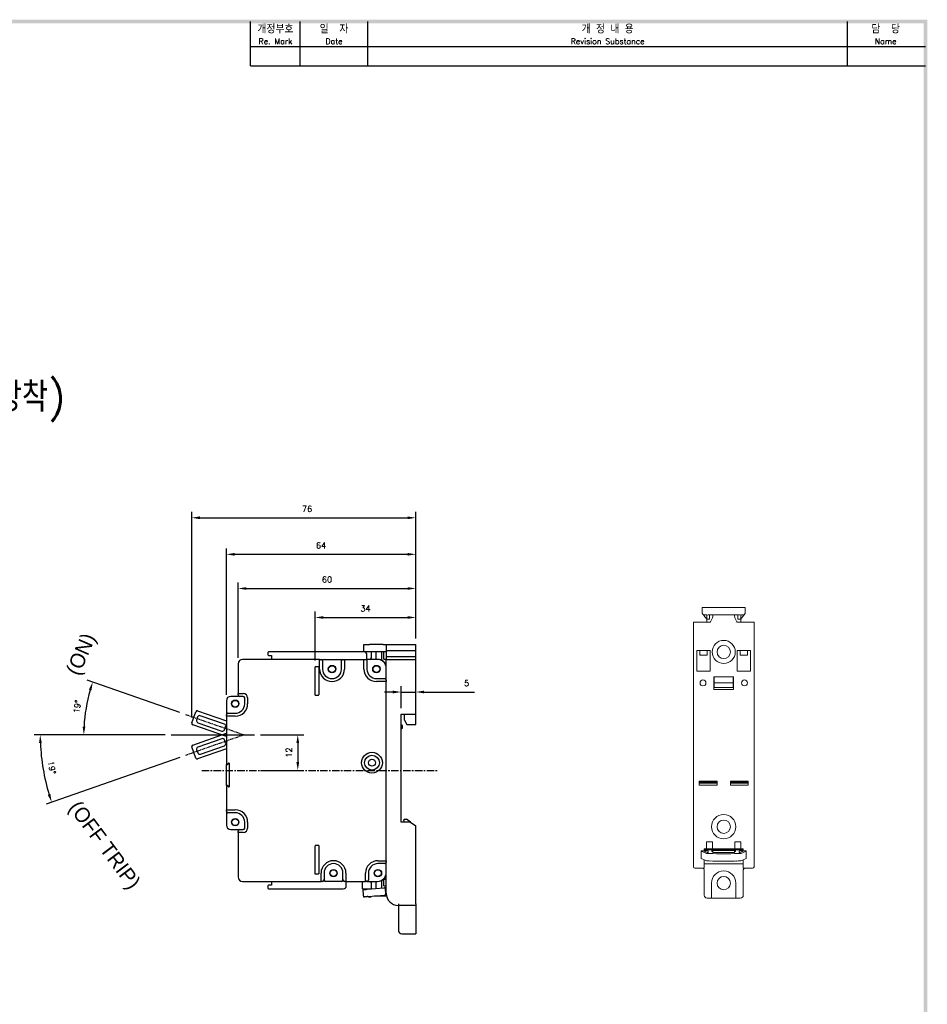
# Model space of a CAD drawing. Extents: x -44 to 949, y -75 to 622.
# Tile 6 of 6: x 638 to 945, y 285 to 618. Entities that reach past the tile are written whole.
import ezdxf

# ---------------------------------------------------------------- set-up
doc = ezdxf.new("R2010")
doc.units = 0
doc.header["$MEASUREMENT"] = 0
doc.linetypes.add('CENTER', pattern=[2, 1.25, -0.25, 0.25, -0.25])
doc.linetypes.add('HID', pattern=[3.5, 1.25, -1, 1.25])
doc.layers.get('0').update_dxf_attribs({"linetype": 'CONTINUOUS'})
for name, color, linetype in [('5', 3, 'CONTINUOUS'), ('cen', 1, 'CENTER'), ('di', 3, 'CONTINUOUS'), ('DIM', 3, 'CONTINUOUS'), ('dimtaxt', 3, 'CONTINUOUS'), ('dwg', 7, 'CONTINUOUS'), ('Hid', 5, 'HID'), ('text', 3, 'CONTINUOUS')]:
    doc.layers.add(name, color=color, linetype=linetype)
doc.styles.add('K', font='romank.shx', dxfattribs={"bigfont": 'ciwhhs.shx'})
doc.styles.add('KIM', font='ROMANS.shx', dxfattribs={"height": 5, "bigfont": 'GSG1.shx'})
doc.styles.get("Standard").update_dxf_attribs({"font": 'romans.shx', "height": 2, "bigfont": 'hgs.shx'})
doc.dimstyles.get("Standard").update_dxf_attribs({"dimscale": 0, "dimtxt": 2, "dimasz": 2, "dimexe": 0.5, "dimexo": 0.5, "dimgap": 1, "dimtad": 1, "dimdsep": 46, "dimtxsty": 'Standard', "dimcen": 0, "dimclrd": 3, "dimclre": 3, "dimclrt": 3, "dimadec": 0, "dimazin": 2, "dimtp": 0.1, "dimtm": 0.1, "dimtfac": 1, "dimtmove": 0, "dimatfit": 3, "dimfxl": 0, "dimtolj": 1, "dimarcsym": 0})
doc.dimstyles.new('STANDARD$0', dxfattribs={"dimtxt": 5, "dimasz": 5, "dimexe": 1, "dimexo": 2, "dimgap": 2, "dimtad": 1, "dimdec": 4, "dimzin": 12, "dimdsep": 46, "dimtxsty": 'KIM', "dimcen": -1, "dimdle": 0.1, "dimadec": 0, "dimazin": 0, "dimtfac": 1, "dimtdec": 4, "dimtmove": 0, "dimatfit": 3, "dimfxl": 0, "dimtolj": 1, "dimtzin": 0, "dimarcsym": 0})

# ---------------------------------------------------------------- blocks, each defined once
blk = doc.blocks.new('*D71')
at = {"layer": 'DIM'}
for p, q in [((692.54, 383.58), (661.23, 394.47)), ((687.58, 376.02), (658.11, 376.02))]:
    blk.add_line(p, q, dxfattribs=at)
blk.add_arc((714.26, 376.02), 54.15, 163.7751, 177.037, dxfattribs=at)
for points in [[(661.82, 391.29), (662.71, 391.01), (663.12, 393.82)], [(660.65, 378.81), (659.71, 378.83), (660.11, 376.02)]]:
    blk.add_solid(points, dxfattribs=at)
at = {"layer": 'DIM', "insert": (657.91, 385.54), "char_height": 2, "attachment_point": 5, "rotation": 80.4061}
blk.add_mtext('\\A1;19%%D', dxfattribs=at)
blk = doc.blocks.new('*D72')
at = {"layer": 'DIM'}
for p, q in [((738.26, 401.09), (738.26, 417.66)), ((741.06, 415.66), (769.46, 415.66)), ((772.26, 408.52), (772.26, 417.66))]:
    blk.add_line(p, q, dxfattribs=at)
for points in [[(741.06, 416.13), (741.06, 415.19), (738.26, 415.66)], [(769.46, 416.13), (769.46, 415.19), (772.26, 415.66)]]:
    blk.add_solid(points, dxfattribs=at)
at = {"layer": 'DIM', "insert": (755.26, 418.66), "char_height": 2, "attachment_point": 5}
blk.add_mtext('\\A1;34', dxfattribs=at)
blk = doc.blocks.new('*D73')
at = {"layer": 'DIM'}
for p, q in [((712.26, 402.02), (712.26, 427.45)), ((772.26, 408.52), (772.26, 427.45)), ((715.06, 425.45), (769.46, 425.45))]:
    blk.add_line(p, q, dxfattribs=at)
for points in [[(715.06, 425.91), (715.06, 424.98), (712.26, 425.45)], [(769.46, 425.91), (769.46, 424.98), (772.26, 425.45)]]:
    blk.add_solid(points, dxfattribs=at)
at = {"layer": 'DIM', "insert": (742.26, 428.45), "char_height": 2, "attachment_point": 5}
blk.add_mtext('\\A1;60', dxfattribs=at)
blk = doc.blocks.new('*D74')
at = {"layer": 'DIM'}
for p, q in [((708.26, 389.52), (708.26, 438.99)), ((772.26, 408.52), (772.26, 438.99)), ((711.06, 436.99), (769.46, 436.99))]:
    blk.add_line(p, q, dxfattribs=at)
for points in [[(711.06, 437.46), (711.06, 436.52), (708.26, 436.99)], [(769.46, 437.46), (769.46, 436.52), (772.26, 436.99)]]:
    blk.add_solid(points, dxfattribs=at)
at = {"layer": 'DIM', "insert": (740.26, 439.99), "char_height": 2, "attachment_point": 5}
blk.add_mtext('\\A1;64', dxfattribs=at)
blk = doc.blocks.new('*D75')
at = {"layer": 'DIM'}
for p, q in [((687.58, 376.02), (643.39, 376.02)), ((692.55, 368.41), (647.37, 352.58))]:
    blk.add_line(p, q, dxfattribs=at)
blk.add_arc((714.26, 376.02), 68.87, 182.3295, 196.9871, dxfattribs=at)
for points in [[(644.98, 373.21), (645.91, 373.23), (645.39, 376.02)], [(648.83, 356.04), (647.95, 355.75), (649.26, 353.24)]]:
    blk.add_solid(points, dxfattribs=at)
at = {"layer": 'DIM', "insert": (649.32, 364.97), "char_height": 2, "attachment_point": 5, "rotation": 279.6583}
blk.add_mtext('\\A1;19%%D', dxfattribs=at)
blk = doc.blocks.new('*D76')
at = {"layer": 'DIM'}
for p, q in [((719.82, 376.02), (734.39, 376.02)), ((732.39, 373.22), (732.39, 366.82)), ((719.82, 364.02), (734.39, 364.02))]:
    blk.add_line(p, q, dxfattribs=at)
for points in [[(731.92, 373.22), (732.85, 373.22), (732.39, 376.02)], [(731.92, 366.82), (732.85, 366.82), (732.39, 364.02)]]:
    blk.add_solid(points, dxfattribs=at)
at = {"layer": 'DIM', "insert": (729.39, 370.02), "char_height": 2, "attachment_point": 5, "rotation": 90}
blk.add_mtext('\\A1;12', dxfattribs=at)
blk = doc.blocks.new('*D83')
at = {"layer": 'DIM'}
for p, q in [((767.26, 385.02), (767.26, 392.48)), ((772.26, 385.02), (772.26, 392.48)), ((764.46, 390.48), (761.66, 390.48)), ((767.26, 390.48), (772.26, 390.48)), ((775.06, 390.48), (792.09, 390.48))]:
    blk.add_line(p, q, dxfattribs=at)
for points in [[(764.46, 390.95), (764.46, 390.01), (767.26, 390.48)], [(775.06, 390.95), (775.06, 390.01), (772.26, 390.48)]]:
    blk.add_solid(points, dxfattribs=at)
at = {"layer": 'DIM', "insert": (789.43, 393.48), "char_height": 2, "attachment_point": 5}
blk.add_mtext('\\A1;5', dxfattribs=at)
blk = doc.blocks.new('*D88')
at = {"layer": 'DIM'}
for p, q in [((696.57, 381.88), (696.57, 451.33)), ((699.37, 449.33), (769.46, 449.33)), ((772.26, 408.52), (772.26, 451.33))]:
    blk.add_line(p, q, dxfattribs=at)
for points in [[(699.37, 449.79), (699.37, 448.86), (696.57, 449.33)], [(769.46, 449.79), (769.46, 448.86), (772.26, 449.33)]]:
    blk.add_solid(points, dxfattribs=at)
at = {"layer": 'DIM', "insert": (735.53, 452.33), "char_height": 2, "attachment_point": 5}
blk.add_mtext('\\A1;76', dxfattribs=at)
blk = doc.blocks.new('fsadfsadfasddfsa')
at = {"color": 7, "linetype": 'Continuous', "lineweight": 15}
for centre in [(3430.11, 1414.03), (3430.11, 1355.03), (3430.11, 1335.98)]:
    blk.add_circle(centre, 2.25, dxfattribs=at)

msp = doc.modelspace()

# ---------------------------------------------------------------- linework, layer by layer
at = {"color": 7, "linetype": 'Continuous', "lineweight": 15}
for p, q in [((869.01, 417.059), (869.01, 419.059)), ((869.01, 419.059), (869.104, 419.059)), ((869.104, 419.059), (869.822, 419.059)), ((869.822, 419.059), (871.803, 419.059)), ((880.717, 419.059), (871.803, 419.059)), ((880.717, 419.059), (882.699, 419.059)), ((882.699, 419.059), (883.416, 419.059)), ((883.416, 419.059), (883.51, 419.059)), ((883.51, 419.059), (883.51, 417.059)), ((869.385, 416.559), (869.104, 416.934)), ((869.822, 416.559), (869.385, 416.559)), ((870.51, 415.059), (869.535, 416.359)), ((870.51, 416.559), (869.822, 416.559)), ((870.51, 416.559), (870.51, 416.459)), ((870.51, 415.059), (870.51, 416.459)), ((871.803, 416.559), (871.51, 416.559)), ((871.51, 415.059), (871.51, 416.559)), ((880.717, 416.559), (871.803, 416.559)), ((872.56, 416.559), (872.56, 416.413)), ((872.56, 416.095), (872.56, 416.413)), ((879.96, 416.413), (879.96, 416.559)), ((879.96, 416.413), (879.96, 416.095)), ((881.01, 416.559), (880.717, 416.559)), ((881.01, 416.559), (881.01, 415.059)), ((882.699, 416.559), (882.01, 416.559)), ((882.01, 416.459), (882.01, 416.559)), ((882.01, 415.059), (882.01, 416.459)), ((882.985, 416.359), (882.01, 415.059)), ((883.135, 416.559), (882.699, 416.559)), ((883.416, 416.934), (883.135, 416.559)), ((866.01, 335.059), (866.01, 414.059)), ((866.01, 414.059), (866.51, 414.059)), ((866.51, 414.059), (870.51, 414.059)), ((871.51, 415.059), (870.51, 415.059)), ((870.51, 414.069), (870.51, 415.059)), ((871.527, 414.069), (870.51, 414.069)), ((870.51, 414.059), (870.51, 414.069)), ((871.786, 414.219), (872.292, 415.095)), ((880.228, 415.095), (880.734, 414.219)), ((882.01, 414.069), (880.994, 414.069)), ((881.01, 415.059), (882.01, 415.059)), ((882.01, 415.059), (882.01, 414.069)), ((882.01, 414.069), (882.01, 414.059)), ((882.01, 414.059), (886.01, 414.059)), ((886.01, 414.059), (886.51, 414.059)), ((886.51, 414.059), (886.51, 335.059)), ((867.21, 404.459), (871.71, 404.459)), ((867.21, 397.559), (867.21, 404.459)), ((868.21, 404.459), (868.21, 403.159)), ((868.21, 402.959), (868.21, 403.159)), ((868.41, 402.959), (868.21, 402.959)), ((870.51, 402.959), (868.41, 402.959)), ((870.71, 402.959), (870.51, 402.959)), ((870.71, 403.159), (870.71, 404.459)), ((870.71, 403.159), (870.71, 402.959)), ((871.71, 397.559), (871.71, 404.459)), ((880.81, 404.459), (885.31, 404.459)), ((880.81, 397.559), (880.81, 404.459)), ((881.81, 404.459), (881.81, 403.159)), ((881.81, 402.959), (881.81, 403.159)), ((882.01, 402.959), (881.81, 402.959)), ((884.11, 402.959), (882.01, 402.959)), ((884.31, 402.959), (884.11, 402.959)), ((884.31, 403.159), (884.31, 404.459)), ((884.31, 403.159), (884.31, 402.959)), ((885.31, 397.559), (885.31, 404.459)), ((867.21, 397.559), (871.71, 397.559)), ((880.81, 397.559), (885.31, 397.559)), ((879.56, 395.559), (872.96, 395.559)), ((872.96, 395.559), (872.96, 391.359)), ((873.06, 395.559), (873.06, 393.559)), ((873.06, 393.559), (879.46, 393.559)), ((873.06, 392.059), (873.06, 393.559)), ((879.46, 393.559), (879.46, 395.559)), ((879.46, 393.559), (879.46, 392.059)), ((879.56, 391.359), (879.56, 395.559)), ((872.96, 391.359), (879.56, 391.359)), ((873.06, 392.059), (879.46, 392.059)), ((874.01, 360.359), (868.01, 360.359)), ((868.01, 360.359), (868.01, 359.059)), ((874.01, 360.059), (868.01, 360.059)), ((874.01, 359.659), (868.01, 359.659)), ((874.01, 359.059), (874.01, 360.359)), ((884.51, 360.359), (878.51, 360.359)), ((878.51, 360.359), (878.51, 359.059)), ((884.51, 360.059), (878.51, 360.059)), ((884.51, 359.659), (878.51, 359.659)), ((884.51, 359.059), (884.51, 360.359)), ((868.01, 359.059), (874.01, 359.059)), ((878.51, 359.059), (884.51, 359.059)), ((870.46, 339.859), (870.46, 337.559)), ((872.46, 339.859), (870.46, 339.859)), ((872.46, 337.559), (872.46, 339.859)), ((882.06, 339.859), (880.06, 339.859)), ((880.06, 339.859), (880.06, 337.559)), ((882.06, 337.559), (882.06, 339.859)), ((868.645, 336.769), (868.645, 334.288)), ((868.655, 336.759), (870.179, 336.051)), ((869.157, 336.815), (868.867, 336.805)), ((870.652, 336.264), (869.524, 336.788)), ((869.66, 337.559), (869.66, 336.725)), ((870.46, 337.559), (869.66, 337.559)), ((882.86, 337.509), (869.66, 337.509)), ((869.86, 337.217), (869.86, 337.266)), ((869.86, 336.837), (869.86, 337.217)), ((869.86, 337.217), (882.66, 337.217)), ((869.86, 336.837), (871.06, 336.837)), ((869.86, 336.632), (869.86, 336.837)), ((870.46, 337.559), (872.46, 337.559)), ((871.06, 336.264), (870.652, 336.264)), ((871.06, 336.837), (871.06, 336.264)), ((871.76, 337.509), (871.76, 337.559)), ((872.26, 336.961), (880.26, 336.961)), ((872.26, 336.575), (872.26, 336.961)), ((872.56, 336.64), (872.26, 336.961)), ((872.26, 336.575), (872.56, 336.575)), ((880.06, 337.559), (872.46, 337.559)), ((872.56, 336.64), (872.56, 336.575)), ((872.56, 336.575), (872.56, 336.289)), ((879.96, 336.289), (872.56, 336.289)), ((880.26, 336.961), (879.96, 336.64)), ((879.96, 336.575), (879.96, 336.64)), ((879.96, 336.575), (880.26, 336.575)), ((879.96, 336.575), (879.96, 336.289)), ((880.06, 337.559), (882.06, 337.559)), ((880.26, 336.961), (880.26, 336.575)), ((880.76, 337.559), (880.76, 337.509)), ((881.46, 336.837), (882.66, 336.837)), ((881.46, 336.264), (881.46, 336.837)), ((881.868, 336.264), (881.46, 336.264)), ((882.996, 336.788), (881.868, 336.264)), ((882.86, 337.559), (882.06, 337.559)), ((882.342, 336.051), (883.865, 336.759)), ((882.66, 337.266), (882.66, 337.217)), ((882.66, 336.837), (882.66, 337.217)), ((882.66, 336.632), (882.66, 336.837)), ((882.86, 336.725), (882.86, 337.559)), ((883.653, 336.805), (883.363, 336.815)), ((883.875, 334.288), (883.875, 336.769)), ((866.01, 331.459), (866.01, 335.059)), ((868.655, 334.279), (870.179, 333.57)), ((869.66, 333.811), (869.66, 330.959)), ((880.383, 333.42), (880.428, 333.41)), ((880.428, 333.41), (880.428, 333.421)), ((880.428, 333.41), (880.575, 333.41)), ((880.575, 333.41), (880.575, 333.423)), ((882.342, 333.57), (883.865, 334.279)), ((882.86, 330.959), (882.86, 333.811)), ((886.51, 335.059), (886.51, 331.459)), ((868.67, 330.959), (866.51, 330.959)), ((868.67, 330.959), (869.65, 330.959)), ((869.66, 330.959), (869.65, 330.959)), ((882.86, 332.459), (869.66, 332.459)), ((869.66, 321.859), (869.66, 330.459)), ((882.86, 330.959), (882.87, 330.959)), ((882.86, 330.459), (882.86, 321.859)), ((882.87, 330.959), (883.85, 330.959)), ((886.01, 330.959), (883.85, 330.959)), ((872.16, 325.959), (872.16, 321.059)), ((880.36, 321.059), (880.36, 325.959)), ((872.16, 320.859), (870.66, 320.859)), ((872.16, 321.059), (872.16, 320.859)), ((880.36, 320.859), (872.16, 320.859)), ((880.36, 320.859), (880.36, 321.059)), ((881.86, 320.859), (880.36, 320.859))]:
    msp.add_line(p, q, dxfattribs=at)
for p, q in [((754.659, 404.02), (754.659, 406.52)), ((754.659, 406.52), (756.659, 406.52)), ((761.259, 406.52), (756.659, 406.52)), ((761.259, 406.52), (762.259, 406.52)), ((762.259, 406.52), (762.259, 404.52)), ((762.259, 406.52), (772.259, 406.52)), ((772.259, 404.52), (772.259, 406.52)), ((722.459, 404.02), (722.259, 403.82)), ((722.259, 403.82), (722.259, 403.02)), ((722.259, 403.02), (722.459, 402.82)), ((754.759, 404.02), (722.459, 404.02)), ((722.459, 402.82), (723.459, 402.82)), ((723.459, 402.82), (723.459, 401.52)), ((756.659, 404.02), (754.759, 404.02)), ((755.759, 401.52), (755.759, 403.02)), ((761.293, 404.02), (756.659, 404.02)), ((757.259, 402.02), (757.259, 404.02)), ((758.759, 404.02), (758.759, 402.02)), ((760.759, 401.2), (760.759, 404.02)), ((761.459, 403.556), (761.459, 404.02)), ((761.459, 403.056), (761.459, 403.556)), ((761.459, 402.18), (761.459, 403.056)), ((762.259, 404.52), (772.259, 404.52)), ((762.259, 404.52), (762.259, 404.453)), ((762.259, 404.453), (762.259, 404.02)), ((762.259, 404.02), (762.259, 402.52)), ((762.259, 402.52), (772.259, 402.52)), ((762.259, 402.52), (762.259, 401.52)), ((772.259, 402.52), (772.259, 404.52)), ((772.259, 401.52), (772.259, 402.52)), ((712.259, 400.02), (712.259, 390.02)), ((739.759, 401.52), (713.759, 401.52)), ((739.759, 398.22), (739.759, 401.52)), ((739.759, 401.52), (740.259, 401.52)), ((740.759, 401.02), (740.759, 398.22)), ((741.259, 401.52), (746.659, 401.52)), ((747.159, 398.22), (747.159, 401.02)), ((747.659, 401.52), (748.159, 401.52)), ((748.159, 401.52), (748.159, 398.22)), ((748.159, 401.52), (754.759, 401.52)), ((754.759, 398.22), (754.759, 401.52)), ((754.759, 401.52), (755.759, 401.52)), ((755.759, 401.52), (755.759, 398.22)), ((759.259, 401.52), (755.759, 401.52)), ((758.759, 402.02), (758.759, 401.52)), ((761.459, 401.77), (761.459, 402.18)), ((761.459, 401.57), (761.459, 401.77)), ((761.459, 401.53), (761.459, 401.57)), ((762.259, 394.52), (762.259, 401.52)), ((762.259, 401.52), (762.759, 401.52)), ((762.759, 401.52), (772.259, 401.52)), ((772.259, 383.02), (772.259, 401.52)), ((758.959, 395.02), (761.759, 395.02)), ((762.259, 394.02), (758.959, 394.02)), ((762.259, 394.52), (762.259, 394.02)), ((762.259, 333.52), (762.259, 394.02)), ((712.259, 390.02), (713.959, 390.02)), ((712.259, 389.52), (712.259, 390.02)), ((712.259, 389.52), (712.259, 389.02)), ((708.259, 387.52), (708.259, 382.82)), ((712.259, 389.02), (709.759, 389.02)), ((713.959, 389.02), (712.759, 389.02)), ((714.459, 386.52), (714.459, 388.52)), ((715.459, 388.52), (715.459, 386.52)), ((696.601, 380.047), (697.916, 383.825)), ((698.553, 384.133), (708.259, 380.755)), ((707.586, 379.665), (699.464, 382.492)), ((708.259, 382.32), (708.259, 382.82)), ((708.759, 383.32), (711.259, 383.32)), ((767.259, 383.02), (772.259, 383.02)), ((767.259, 346.52), (767.259, 383.02)), ((768.459, 381.02), (768.459, 383.02)), ((772.259, 379.52), (772.259, 383.02)), ((708.259, 375.461), (696.909, 379.41)), ((698.573, 382.061), (698.211, 381.022)), ((698.642, 380.131), (706.765, 377.304)), ((711.259, 382.32), (708.259, 382.32)), ((708.259, 382.32), (708.259, 366.02)), ((767.759, 379.12), (767.259, 379.42)), ((767.759, 378.32), (767.759, 379.12)), ((768.459, 381.02), (769.256, 379.52)), ((769.256, 379.52), (772.259, 379.52)), ((696.917, 372.59), (708.259, 376.566)), ((707.656, 377.735), (708.017, 378.774)), ((767.259, 378.02), (767.759, 378.32)), ((706.767, 374.718), (698.652, 371.874)), ((708.024, 373.251), (707.66, 374.289)), ((697.934, 368.178), (696.61, 371.953)), ((698.223, 370.982), (698.586, 369.943)), ((708.259, 371.267), (698.571, 367.872)), ((699.479, 369.514), (707.594, 372.359)), ((708.559, 366.02), (708.259, 366.02)), ((708.259, 366.02), (708.259, 365.97)), ((708.259, 365.97), (708.559, 365.97)), ((708.259, 358.97), (708.259, 365.97)), ((708.959, 366.42), (708.559, 366.02)), ((708.559, 365.97), (708.959, 366.37)), ((709.259, 366.42), (708.959, 366.42)), ((708.959, 366.37), (709.259, 366.37)), ((709.259, 366.42), (709.259, 366.37)), ((709.259, 366.37), (709.259, 358.57)), ((708.559, 358.97), (708.259, 358.97)), ((708.259, 358.97), (708.259, 358.92)), ((708.259, 358.92), (708.559, 358.92)), ((708.259, 358.92), (708.259, 350.72)), ((708.959, 358.57), (708.559, 358.97)), ((708.559, 358.92), (708.959, 358.52)), ((709.259, 358.57), (708.959, 358.57)), ((708.959, 358.52), (709.259, 358.52)), ((709.259, 358.57), (709.259, 358.52)), ((708.259, 350.22), (708.259, 350.72)), ((708.259, 350.72), (711.259, 350.72)), ((708.259, 350.22), (708.259, 345.52)), ((711.259, 349.72), (708.759, 349.72)), ((714.459, 344.52), (714.459, 346.52)), ((715.459, 346.52), (715.459, 344.52)), ((770.522, 346.52), (767.259, 346.52)), ((768.159, 347.12), (768.304, 347.52)), ((768.159, 347.12), (768.159, 346.52)), ((768.304, 347.52), (769.094, 347.52)), ((770.522, 346.52), (769.094, 347.52)), ((770.522, 346.52), (772.259, 345.304)), ((709.759, 344.02), (712.259, 344.02)), ((712.259, 344.02), (712.259, 343.52)), ((712.259, 343.02), (712.259, 343.52)), ((713.959, 343.02), (712.259, 343.02)), ((712.259, 343.02), (712.259, 328.02)), ((712.759, 344.02), (713.959, 344.02)), ((772.259, 318.92), (772.259, 345.304)), ((759.459, 333.52), (762.259, 333.52)), ((762.259, 333.52), (762.259, 333.02)), ((762.259, 322.52), (762.259, 333.02)), ((740.259, 326.52), (740.259, 329.32)), ((741.259, 329.32), (741.259, 327.02)), ((747.659, 327.02), (747.659, 329.32)), ((748.659, 329.32), (748.659, 326.52)), ((755.259, 326.52), (755.259, 329.32)), ((756.259, 329.32), (756.259, 327.02)), ((761.759, 332.52), (759.459, 332.52)), ((713.759, 326.52), (740.259, 326.52)), ((723.459, 326.52), (723.459, 325.22)), ((740.759, 326.52), (740.259, 326.52)), ((747.159, 326.52), (741.759, 326.52)), ((748.659, 326.52), (748.159, 326.52)), ((748.659, 326.52), (755.259, 326.52)), ((748.759, 325.02), (748.759, 326.52)), ((754.259, 324.02), (754.259, 326.52)), ((755.759, 326.52), (755.259, 326.52)), ((755.759, 326.52), (759.259, 326.52)), ((757.259, 324.008), (757.259, 326.02)), ((758.759, 326.52), (758.759, 326.02)), ((758.759, 326.02), (758.759, 324.143)), ((760.759, 324.324), (760.759, 326.84)), ((761.459, 325.02), (761.459, 327.32)), ((761.459, 327.32), (762.259, 327.32)), ((722.459, 325.22), (722.259, 325.02)), ((722.259, 325.02), (722.259, 324.22)), ((722.259, 324.22), (722.459, 324.02)), ((723.459, 325.22), (722.459, 325.22)), ((722.459, 324.02), (747.759, 324.02)), ((755.835, 323.88), (761.498, 324.391)), ((761.459, 325.02), (762.259, 325.02)), ((761.864, 324.424), (761.942, 324.431)), ((761.952, 324.431), (762.118, 324.447)), ((762.118, 324.447), (762.259, 324.459)), ((762.259, 322.892), (762.118, 324.447)), ((756.059, 321.39), (761.723, 321.901)), ((756.385, 321.218), (756.367, 321.417)), ((756.385, 321.218), (757.182, 321.29)), ((757.182, 321.29), (757.164, 321.489)), ((762.259, 321.52), (758.759, 321.52)), ((762.089, 321.934), (762.166, 321.941)), ((762.259, 322.319), (762.259, 322.02)), ((762.259, 322.02), (762.259, 321.52)), ((766.359, 318.92), (766.359, 310.02)), ((772.259, 318.42), (766.359, 318.42)), ((772.259, 318.92), (772.259, 318.42)), ((772.259, 318.92), (772.259, 308.82)), ((767.559, 308.82), (772.259, 308.82))]:
    msp.add_line(p, q)
at = {"color": 7, "linetype": 'Continuous', "lineweight": 15, "flags": 128}
for points in [[(869.104, 416.934), (869.052, 417.004), (869.021, 417.045), (869.01, 417.059)], [(869.535, 416.359), (869.509, 416.394), (869.484, 416.428), (869.46, 416.459), (869.439, 416.488), (869.42, 416.513), (869.405, 416.533), (869.394, 416.547), (869.387, 416.556), (869.385, 416.559)], [(883.135, 416.559), (883.132, 416.556), (883.124, 416.544), (883.11, 416.526), (883.091, 416.501), (883.068, 416.47), (883.043, 416.436), (883.014, 416.398), (882.985, 416.359)], [(883.51, 417.059), (883.5, 417.045), (883.468, 417.004), (883.416, 416.934)], [(868.867, 336.805), (868.812, 336.802), (868.762, 336.799), (868.719, 336.794), (868.685, 336.788), (868.661, 336.781), (868.647, 336.774), (868.645, 336.766), (868.655, 336.759)], [(883.865, 336.759), (883.875, 336.766), (883.873, 336.774), (883.86, 336.781), (883.835, 336.788), (883.801, 336.794), (883.758, 336.799), (883.708, 336.802), (883.653, 336.805)], [(868.655, 334.279), (868.645, 334.286), (868.645, 334.288)], [(883.875, 334.288), (883.875, 334.286), (883.865, 334.279)]]:
    msp.add_lwpolyline(points, dxfattribs=at)
at = {"flags": 128}
for points in [[(739.759, 401.52), (739.762, 401.517), (739.771, 401.508), (739.786, 401.493), (739.806, 401.473), (739.83, 401.448), (739.859, 401.42), (739.89, 401.388), (739.924, 401.354), (739.959, 401.32)], [(747.959, 401.32), (747.998, 401.359), (748.035, 401.396), (748.07, 401.431), (748.1, 401.461), (748.125, 401.486), (748.144, 401.504), (748.155, 401.516), (748.159, 401.52)], [(754.759, 401.52), (754.762, 401.517), (754.771, 401.508), (754.786, 401.493), (754.806, 401.473), (754.83, 401.448), (754.859, 401.42), (754.89, 401.388), (754.924, 401.354), (754.959, 401.32)], [(755.759, 401.52), (755.755, 401.516), (755.744, 401.504), (755.725, 401.486), (755.7, 401.461), (755.67, 401.431), (755.635, 401.396), (755.598, 401.359), (755.559, 401.32)], [(762.059, 394.22), (762.098, 394.181), (762.135, 394.143), (762.17, 394.109), (762.2, 394.078), (762.225, 394.053), (762.244, 394.035), (762.255, 394.024), (762.259, 394.02)], [(712.459, 389.82), (712.42, 389.859), (712.382, 389.896), (712.348, 389.931), (712.317, 389.961), (712.292, 389.986), (712.274, 390.004), (712.263, 390.016), (712.259, 390.02)], [(708.459, 382.52), (708.42, 382.481), (708.382, 382.443), (708.348, 382.409), (708.317, 382.378), (708.292, 382.353), (708.274, 382.335), (708.263, 382.324), (708.259, 382.32)], [(708.459, 350.52), (708.42, 350.559), (708.382, 350.596), (708.348, 350.631), (708.317, 350.661), (708.292, 350.686), (708.274, 350.704), (708.263, 350.716), (708.259, 350.72)], [(712.459, 343.22), (712.42, 343.181), (712.382, 343.143), (712.348, 343.109), (712.317, 343.078), (712.292, 343.053), (712.274, 343.035), (712.263, 343.024), (712.259, 343.02)], [(762.259, 333.52), (762.255, 333.516), (762.244, 333.504), (762.225, 333.486), (762.2, 333.461), (762.17, 333.431), (762.135, 333.396), (762.098, 333.359), (762.059, 333.32)], [(740.459, 326.72), (740.42, 326.681), (740.382, 326.643), (740.348, 326.609), (740.317, 326.578), (740.292, 326.553), (740.274, 326.535), (740.263, 326.524), (740.259, 326.52)], [(748.659, 326.52), (748.655, 326.524), (748.644, 326.535), (748.625, 326.553), (748.6, 326.578), (748.57, 326.609), (748.535, 326.643), (748.498, 326.681), (748.459, 326.72)], [(755.459, 326.72), (755.42, 326.681), (755.382, 326.643), (755.348, 326.609), (755.317, 326.578), (755.292, 326.553), (755.274, 326.535), (755.263, 326.524), (755.259, 326.52)], [(754.35, 323.746), (754.375, 323.748), (754.45, 323.755), (754.574, 323.766), (754.747, 323.781)], [(754.747, 323.781), (754.797, 323.786), (754.876, 323.793), (754.983, 323.803), (755.114, 323.815), (755.269, 323.829), (755.443, 323.844), (755.633, 323.861), (755.835, 323.88)], [(761.498, 324.391), (761.556, 324.396), (761.615, 324.401), (761.672, 324.406), (761.725, 324.411), (761.773, 324.415), (761.813, 324.419), (761.844, 324.422), (761.864, 324.424)], [(761.942, 324.431), (761.951, 324.431), (761.952, 324.431)], [(754.575, 321.256), (754.6, 321.258), (754.674, 321.265), (754.798, 321.276), (754.972, 321.292)], [(756.059, 321.39), (755.857, 321.371), (755.667, 321.354), (755.493, 321.339), (755.339, 321.325), (755.207, 321.313), (755.101, 321.303), (755.022, 321.296), (754.972, 321.292)], [(758.759, 321.52), (758.466, 321.549), (758.299, 321.592)], [(762.089, 321.934), (762.068, 321.932), (762.037, 321.929), (761.997, 321.925), (761.95, 321.921), (761.896, 321.916), (761.839, 321.911), (761.781, 321.906), (761.723, 321.901)], [(762.176, 321.942), (762.176, 321.942), (762.166, 321.941)]]:
    msp.add_lwpolyline(points, dxfattribs=at)
at = {"color": 7, "linetype": 'Continuous', "lineweight": 15}
for centre, radius in [((876.26, 404.009), 3.9), ((869.26, 393.559), 1), ((883.26, 393.559), 1), ((876.26, 345.009), 4.1)]:
    msp.add_circle(centre, radius, dxfattribs=at)
for centre, radius in [((743.959, 398.22), 1.265), ((743.959, 398.22), 1.15), ((758.959, 398.22), 1.265), ((758.959, 398.22), 1.15), ((711.259, 386.52), 1.265), ((711.259, 386.52), 1.15), ((757.459, 366.62), 3.5), ((757.459, 366.62), 2.5), ((757.459, 366.62), 1.15), ((711.259, 346.52), 1.265), ((711.259, 346.52), 1.15), ((744.459, 329.32), 1.265), ((744.459, 329.32), 1.15), ((759.459, 329.32), 1.265), ((759.459, 329.32), 1.15)]:
    msp.add_circle(centre, radius)
for centre, radius, start, end in [((870.56, 416.095), 2, 330, 0), ((881.96, 416.095), 2, 180, 210), ((871.527, 414.369), 0.3, 270, 330), ((880.994, 414.369), 0.3, 210, 270), ((868.41, 403.159), 0.2, 180, 270), ((870.51, 403.159), 0.2, 270, 0), ((882.01, 403.159), 0.2, 180, 270), ((884.11, 403.159), 0.2, 270, 0), ((869.252, 335.565), 1.253, 77.43175, 94.33938), ((871.258, 340.21), 4.297, 255.44689, 271.67144), ((876.26, 574.794), 238.929, 268.83055, 271.16945), ((881.262, 340.21), 4.297, 268.32908, 284.55259), ((883.269, 335.566), 1.253, 85.65974, 102.56946), ((871.258, 337.729), 4.297, 255.44689, 271.67144), ((876.26, 572.329), 238.945, 268.83063, 271.16937), ((881.262, 337.73), 4.297, 268.32908, 284.55259), ((866.51, 331.459), 0.5, 180, 270), ((869.16, 330.459), 0.5, 0, 90), ((876.26, 325.959), 4.1, 0, 180), ((883.36, 330.459), 0.5, 90, 180), ((886.01, 331.459), 0.5, 270, 0), ((870.66, 321.859), 1, 180, 270), ((881.86, 321.859), 1, 270, 0)]:
    msp.add_arc(centre, radius, start, end, dxfattribs=at)
for centre, radius, start, end in [((754.759, 403.02), 1, 0, 90), ((713.759, 400.02), 1.5, 90, 180), ((740.259, 401.02), 0.5, 0, 90), ((741.259, 401.02), 0.5, 90, 180), ((746.659, 401.02), 0.5, 0, 90), ((747.659, 401.02), 0.5, 90, 180), ((756.759, 402.02), 0.5, 270, 0), ((759.259, 398.52), 3, 0, 90), ((759.459, 398.72), 2.8, 0, 90), ((743.959, 398.22), 4.2, 180, 0), ((743.959, 398.22), 3.2, 180, 0), ((758.959, 398.22), 4.2, 180, 270), ((758.959, 398.22), 3.2, 180, 270), ((761.759, 394.52), 0.5, 0, 90), ((712.759, 389.52), 0.5, 180, 270), ((713.959, 388.52), 1.5, 0, 90), ((709.759, 387.52), 1.5, 90, 180), ((711.259, 386.52), 4.2, 270, 0), ((711.259, 386.52), 3.2, 270, 0), ((713.959, 388.52), 0.5, 0, 90), ((698.388, 383.66), 0.5, 70.81211, 160.81211), ((699.234, 381.831), 0.7, 70.81211, 160.81211), ((708.759, 382.82), 0.5, 90, 180), ((697.074, 379.882), 0.5, 160.81211, 250.81211), ((698.872, 380.792), 0.7, 160.81211, 250.81211), ((707.356, 379.004), 0.7, 340.81211, 70.81211), ((706.995, 377.965), 0.7, 250.81211, 340.81211), ((697.082, 372.118), 0.5, 109.31661, 199.31661), ((706.999, 374.058), 0.7, 19.31661, 109.31661), ((707.363, 373.02), 0.7, 289.31661, 19.31661), ((698.883, 371.213), 0.7, 109.31661, 199.31661), ((699.247, 370.175), 0.7, 199.31661, 289.31661), ((698.406, 368.344), 0.5, 199.31661, 289.31661), ((708.759, 350.22), 0.5, 180, 270), ((711.259, 346.52), 4.2, 0, 90), ((711.259, 346.52), 3.2, 0, 90), ((709.759, 345.52), 1.5, 180, 270), ((712.759, 343.52), 0.5, 90, 180), ((713.959, 344.52), 1.5, 270, 0), ((713.959, 344.52), 0.5, 270, 0), ((744.459, 329.32), 4.2, 0, 180), ((759.459, 329.32), 4.2, 90, 180), ((761.759, 333.02), 0.5, 270, 0), ((744.459, 329.32), 3.2, 0, 180), ((759.459, 329.32), 3.2, 90, 180), ((759.259, 329.52), 3, 270, 0), ((759.459, 329.32), 2.8, 270, 0), ((713.759, 328.02), 1.5, 180, 270), ((740.759, 327.02), 0.5, 270, 360), ((741.759, 327.02), 0.5, 180, 270), ((747.159, 327.02), 0.5, 270, 0), ((748.159, 327.02), 0.5, 180, 270), ((755.759, 327.02), 0.5, 270, 0), ((756.759, 326.02), 0.5, 0, 90), ((747.759, 325.02), 1, 270, 0), ((762.026, 322.129), 0.3, 37.60415, 68.92862), ((766.359, 322.52), 4.1, 180, 270), ((767.559, 310.02), 1.2, 180, 270)]:
    msp.add_arc(centre, radius, start, end)
for centre, start_param, end_param in [((871.803, 416.122), 1.7176646, 2.2735755), ((880.717, 416.122), 0.8680172, 1.4239281)]:
    msp.add_ellipse(centre, major_axis=(2, 0), ratio=0.2212889, start_param=start_param, end_param=end_param, dxfattribs=at)
msp.add_open_spline([(762.259, 404.02), (762.21, 404.02), (762.113, 404.02), (761.847, 404.02), (761.562, 404.02), (761.37, 404.02), (761.293, 404.02)], degree=3, knots=[0, 0, 0, 0, 0.2705008, 0.5407662, 0.8162628, 1, 1, 1, 1])
for points in [[(761.459, 401.53), (762.259, 401.53)], [(754.259, 324.02), (757.259, 324.02)], [(754.35, 323.746), (754.575, 321.256)], [(762.176, 321.942), (761.952, 324.431)]]:
    msp.add_open_spline(points, degree=1)
at = {"layer": '5'}
msp.add_line((689.582, 376.02), (717.821, 376.02), dxfattribs=at)
at = {"layer": 'cen'}
for p, q in [((694.425, 382.922), (714.259, 376.02)), ((714.259, 376.02), (694.441, 369.073))]:
    msp.add_line(p, q, dxfattribs=at)
at = {"layer": 'cen', "ltscale": 2}
msp.add_line((699.964, 364.02), (779.732, 364.02), dxfattribs=at)
at = {"layer": 'dimtaxt'}
for p, q in [((733.233, 601.944), (733.233, 616.944)), ((756.033, 601.944), (756.033, 616.944)), ((918.086, 601.944), (918.086, 616.944)), ((716.433, 608.544), (944.433, 608.544)), ((716.433, 601.944), (944.433, 601.944))]:
    msp.add_line(p, q, dxfattribs=at)
at = {"layer": 'dwg'}
for points in [[(-34.167, 617.544), (-32.967, 616.344), (945.033, 617.544), (943.833, 616.344)], [(945.033, 617.544), (943.833, 616.344), (945.033, -71.256), (943.833, -70.056)]]:
    msp.add_trace(points, dxfattribs=at)
at = {"layer": 'Hid', "ltscale": 0.1}
for p, q in [((738.259, 399.12), (739.459, 399.12)), ((738.259, 389.42), (738.259, 399.12)), ((739.459, 399.12), (739.459, 389.42)), ((738.259, 389.42), (739.459, 389.42)), ((738.259, 328.92), (738.259, 338.62)), ((739.459, 338.62), (738.259, 338.62)), ((739.459, 338.62), (739.459, 328.92))]:
    msp.add_line(p, q, dxfattribs=at)
at = {"layer": 'Hid'}
msp.add_line((739.459, 328.92), (738.259, 328.92), dxfattribs=at)
at = {"layer": 'text'}
msp.add_line((716.433, 601.944), (716.433, 616.944), dxfattribs=at)

# ---------------------------------------------------------------- block references
at = {"layer": 'DIM'}
msp.add_blockref('fsadfsadfasddfsa', (-2553.845, -1010.024), dxfattribs=at)

# ---------------------------------------------------------------- texts
at = {"layer": 'di', "attachment_point": 5}
for s, insert, char_height, width in [('개정부호\\P{\\H0.72727x;Re. Mark}', (724.833, 612.444), 2.64, 16.8), ('{\\H1.1x;일  자}\\P{\\H0.8x;Date}', (744.633, 612.444), 2.4, 22.8), ('{\\H1.1x;개 정 내 용\\P\\H0.72727x;Revision Substance}', (837.06, 612.444), 2.4, 162.05361), ('담  당\\P{\\H0.72727x;Name}', (930.96, 612.444), 2.64, 25.74639)]:
    msp.add_mtext(s, dxfattribs=dict(at, insert=insert, char_height=char_height, width=width))
at = {"layer": 'DIM', "insert": (488.234, 495.145), "char_height": 10, "width": 782.77285, "attachment_point": 1}
msp.add_mtext('{\\Fromans,hgs|c129;(단독 취부형-Eazy Lock 장착)}', dxfattribs=at)
at = {"layer": 'DIM', "char_height": 5, "attachment_point": 1, "style": 'K'}
for s, insert, width, rotation in [('(ON)', (653.871, 397.664), 26.17076, 66.4768), ('(OFF TRIP)', (658.764, 354.352), 43.52846, 306.80062)]:
    msp.add_mtext(s, dxfattribs=dict(at, insert=insert, width=width, rotation=rotation))

# ---------------------------------------------------------------- dimensions: what is measured, and where the dimension line sits
at = {"layer": 'DIM'}
dim = msp.add_linear_dim(base=(772.259, 449.327), p1=(696.574, 379.882), p2=(772.259, 406.52), text='76', dimstyle='STANDARD$0', override={"dimtxt": 3, "dimasz": 2.8, "dimexe": 2, "dimdec": 2, "dimzin": 8, "dimtxsty": 'Standard', "dimcen": 0, "dimclrd": 256, "dimclre": 256, "dimclrt": 256, "dimadec": 2, "dimazin": 2, "dimtfac": 0.6, "dimtdec": 2, "dimtzin": 8, "dimlwd": 65535, "dimlwe": 65535, "dimarcsym": 1}, dxfattribs=at)
dim.commit()
dim.dimension.update_dxf_attribs({"geometry": '*D88', "text_midpoint": (735.529, 449.327), "dimtype": 160})
for base, p1, p2, picture, middle in [((772.259, 436.989), (708.259, 387.52), (772.259, 406.52), '*D74', (740.259, 436.989)), ((772.259, 425.446), (712.259, 400.02), (772.259, 406.52), '*D73', (742.259, 425.446)), ((772.259, 415.658), (738.259, 399.088), (772.259, 406.52), '*D72', (755.259, 415.658)), ((772.259, 390.48), (767.259, 383.02), (772.259, 383.02), '*D83', (789.425, 390.48))]:
    dim = msp.add_linear_dim(base=base, p1=p1, p2=p2, dimstyle='STANDARD$0', override={"dimtxt": 3, "dimasz": 2.8, "dimexe": 2, "dimdec": 2, "dimzin": 8, "dimtxsty": 'Standard', "dimcen": 0, "dimclrd": 256, "dimclre": 256, "dimclrt": 256, "dimadec": 2, "dimazin": 2, "dimtfac": 0.6, "dimtdec": 2, "dimtzin": 8, "dimlwd": 65535, "dimlwe": 65535, "dimarcsym": 1}, dxfattribs=at)
    dim.commit()
    dim.dimension.update_dxf_attribs({"geometry": picture, "text_midpoint": middle, "dimtype": 160})
for base, line1, line2, picture, middle in [((661.453, 388.009), ((694.425, 382.922), (714.259, 376.02)), ((689.582, 376.02), (717.821, 376.02)), '*D71', (660.866, 385.045)), ((645.82, 368.296), ((689.582, 376.02), (717.821, 376.02)), ((714.259, 376.02), (694.441, 369.073)), '*D75', (646.361, 364.465))]:
    dim = msp.add_angular_dim_2l(base=base, line1=line1, line2=line2, text='19%%D', dimstyle='Standard', override={"dimscale": 1, "dimtxt": 3, "dimasz": 2.8, "dimexe": 2, "dimexo": 2, "dimgap": 2, "dimdle": 0.1, "dimclrd": 256, "dimclre": 256, "dimclrt": 256, "dimadec": 2, "dimtfac": 0.6, "dimlwd": 65535, "dimlwe": 65535, "dimarcsym": 1}, dxfattribs=at)
    dim.commit()
    dim.dimension.update_dxf_attribs({"geometry": picture, "text_midpoint": middle, "dimtype": 162})
dim = msp.add_linear_dim(base=(732.386, 364.02), p1=(717.821, 376.02), p2=(717.821, 364.02), angle=90, dimstyle='STANDARD$0', override={"dimtxt": 3, "dimasz": 2.8, "dimexe": 2, "dimdec": 2, "dimzin": 8, "dimtxsty": 'Standard', "dimcen": 0, "dimclrd": 256, "dimclre": 256, "dimclrt": 256, "dimadec": 2, "dimazin": 2, "dimtfac": 0.6, "dimtdec": 2, "dimtzin": 8, "dimlwd": 65535, "dimlwe": 65535, "dimarcsym": 1}, dxfattribs=at)
dim.commit()
dim.dimension.update_dxf_attribs({"geometry": '*D76', "text_midpoint": (732.386, 370.02), "dimtype": 160})

doc.saveas('drawing.dxf')
